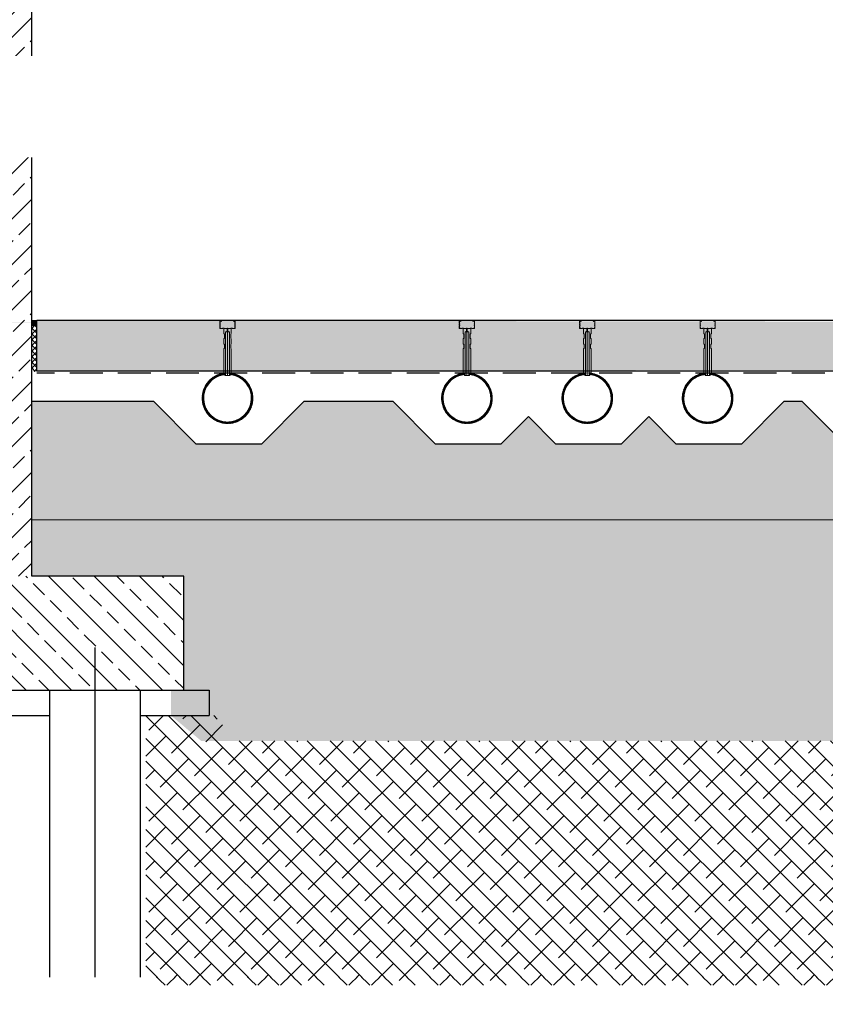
# Model space of a CAD drawing. Header units: millimetres. Extents: x -374129 to 1163271, y -112652 to 695637.
# Tile 224 of 256: x 51183 to 54363, y 28771 to 32659. Entities that reach past the tile are written whole.
import ezdxf
from ezdxf import colors
from ezdxf.entities.mleader import LeaderData, LeaderLine
from ezdxf.math import Vec2, Vec3

# ---------------------------------------------------------------- set-up
doc = ezdxf.new("R2010")
doc.units = ezdxf.units.MM
doc.header["$PDMODE"] = 4
doc.linetypes.add('rcad - -', pattern=[9.5, 6.5, -3])
doc.linetypes.add('rcad -.-', pattern=[18, 12, -3, 0, -3])
for name, color, linetype, lineweight in [('--GT_Podbeton', 8, 'Continuous', 9), ('A_DYSZA', 252, 'Continuous', 15), ('A_Hatch_konstrukcja', 252, 'Continuous', 5), ('A_profile ocynk', 252, 'Continuous', 9), ('KRT_kresk', 252, 'Continuous', 5), ('Widoczne (ISO)', 252, 'Continuous', 15)]:
    doc.layers.add(name, color=color, linetype=linetype, lineweight=lineweight)
for name, color, linetype in [('KRT_fund', 3, 'Continuous'), ('KRT_kanaly', 1, 'Continuous'), ('KRT_kreskowanie', 252, 'Continuous'), ('KRT_opisy', 146, 'Continuous'), ('KRT_pale', 7, 'Continuous'), ('KRT_sciany', 2, 'Continuous'), ('KRT_wymiary', 4, 'Continuous')]:
    doc.layers.add(name, color=color, linetype=linetype)
doc.styles.add('WYMIAR', font='romans.shx', dxfattribs={"width": 0.8})
doc.linetypes.add('podbeton', pattern='A,0.3,-0.1,[131,ltypeshp.shx,S=0.1,R=0,X=-0.1,Y=0],-0.1,0.3', length=0.8)
doc.linetypes.add('ZIGZAG', pattern='A,0.0001,-0.2,[131,ltypeshp.shx,S=0.2,R=0,X=-0.2,Y=0],-0.4,[131,ltypeshp.shx,S=0.2,R=180,X=0.2,Y=0],-0.2', length=0.8001)
doc.dimstyles.new('KRT_1-100', dxfattribs={"dimscale": 100, "dimtxt": 2, "dimasz": 1, "dimexe": 0.5, "dimexo": 0, "dimgap": 0.5, "dimtad": 1, "dimdec": 1, "dimrnd": 0.1, "dimzin": 9, "dimdsep": 46, "dimtxsty": 'WYMIAR', "dimblk": 'ARCHTICK', "dimcen": 0.09, "dimdle": 0.5, "dimclrd": 1, "dimclre": 252, "dimclrt": 256, "dimadec": 0, "dimazin": 0, "dimtfac": 1, "dimtdec": 1, "dimtmove": 0, "dimatfit": 3, "dimfxl": 1, "dimtolj": 1, "dimtzin": 0, "dimarcsym": 0})
pattern_1 = [(45, (-382852.688, -167449.684), (-11.22532015, 11.22532015), []), (135, (-382852.688, -167449.684), (-11.22532015, -11.22532015), [])]

# ---------------------------------------------------------------- blocks, each defined once
blk = doc.blocks.new('pal400')
at = {"color": 1, "linetype": 'rcad -.-', "ltscale": 0.2}
blk.add_line((0, -1165), (0, 169.2), dxfattribs=at)
at = {"color": 6, "linetype": 'ZIGZAG'}
for points in [[(-180, 0), (-180, -1165)], [(180, -1165), (180, 0)]]:
    blk.add_lwpolyline(points, dxfattribs=at)
blk = doc.blocks.new('_ArchTick')
at = {"color": 0, "linetype": 'ByBlock', "const_width": 0.15}
blk.add_lwpolyline([(-0.5, -0.5), (0.5, 0.5)], dxfattribs=at)
blk = doc.blocks.new('*D391')
at = {"layer": 'Defpoints', "color": 0, "transparency": 16777216}
for p in [(51080, 29871.2), (57380, 29871.2), (57380, 25561.3)]:
    blk.add_point(p, dxfattribs=at)
at = {"layer": 'KRT_wymiary', "color": 252, "lineweight": -2, "transparency": 16777216}
for p, q in [((51080, 29871.2), (51080, 25511.3)), ((57380, 29871.2), (57380, 25511.3))]:
    blk.add_line(p, q, dxfattribs=at)
at = {"layer": 'KRT_wymiary', "color": 1, "lineweight": -2, "transparency": 16777216}
blk.add_line((51030, 25561.3), (57430, 25561.3), dxfattribs=at)
at = {"layer": 'KRT_wymiary', "color": 1, "lineweight": -2, "transparency": 16777216, "xscale": 100, "yscale": 100, "zscale": 100, "rotation": 180}
blk.add_blockref('_ArchTick', (51080, 25561.3), dxfattribs=at)
at = {"layer": 'KRT_wymiary', "color": 1, "lineweight": -2, "transparency": 16777216, "xscale": 100, "yscale": 100, "zscale": 100}
blk.add_blockref('_ArchTick', (57380, 25561.3), dxfattribs=at)
at = {"layer": 'KRT_wymiary', "transparency": 16777216, "insert": (54230, 25711.3), "char_height": 200, "attachment_point": 5, "style": 'WYMIAR'}
blk.add_mtext('\\A1;6300', dxfattribs=at)
blk = doc.blocks.new('dysza_203')
at = {"color": 0, "linetype": 'ByBlock', "lineweight": -2}
for points in [[(-15, -193), (-10, -193), (-10, -203), (-7.5, -203), (-7.5, -31), (-1.5, -28), (-1.5, -18), (-15, -18), (-15, -38), (-12.5, -40.5), (-12.5, -55.5), (-15, -58), (-15, -78), (-12.5, -80.5), (-12.5, -95.5), (-15, -98)], [(15, -193), (10, -193), (10, -203), (7.5, -203), (7.5, -31), (1.5, -28), (1.5, -18), (15, -18), (15, -38), (12.5, -40.5), (12.5, -55.5), (15, -58), (15, -78), (12.5, -80.5), (12.5, -95.5), (15, -98)]]:
    blk.add_lwpolyline(points, close=True, dxfattribs=at)
for points in [[(-7.5, -31), (7.5, -31)], [(-1.5, -18), (1.5, -18)], [(-1.5, -28), (1.5, -28)], [(0, -18), (0, -203)], [(-7.5, -203), (7.5, -203)], [(7.5, -203), (10, -203)]]:
    blk.add_lwpolyline(points, dxfattribs=at)

msp = doc.modelspace()

# ---------------------------------------------------------------- hatches: boundary and pattern name
at = {"layer": 'KRT_kreskowanie'}
h = msp.add_hatch(dxfattribs=at)
h.set_pattern_fill('ANSI33', color=256, scale=20, style=0)
h.set_pattern_definition([(45, (213609.93, -26045.67), (-89.80256, 89.80256), []), (45, (213699.74, -26045.67), (-89.80256, 89.80256), [63.5, -31.75])])
h.paths.add_polyline_path([(50930, 30461.19), (51230, 30461.19), (51230, 36471.19), (51145, 36471.19), (51145, 36711.19), (51010, 36711.19), (51010, 36471.19), (50930, 36471.19)])
h = msp.add_hatch(dxfattribs=at)
h.set_pattern_fill('ANSI33', color=256, scale=20, angle=90)
h.set_pattern_definition([(135, (-1637546.51, -537793.2), (-89.802561, -89.802561), []), (135, (-1637546.51, -537703.4), (-89.802561, -89.802561), [63.5, -31.75])])
h.paths.add_polyline_path([(50330, 30011.19), (51830, 30011.19), (51830, 30461.19), (50330, 30461.19)])

# ---------------------------------------------------------------- linework, layer by layer
at = {"layer": 'KRT_fund', "color": 1, "linetype": 'podbeton', "ltscale": 5}
for p, q in [((51830, 30011.19), (51930, 30011.19)), ((51930, 30011.19), (51930, 29911.19)), ((50860, 29911.19), (51300.04, 29911.19)), ((51660, 29911.19), (51930, 29911.19))]:
    msp.add_line(p, q, dxfattribs=at)
at = {"layer": 'KRT_fund', "color": 2}
msp.add_lwpolyline([(50930, 30461.19), (50330, 30461.19), (50330, 30011.19), (51830, 30011.19), (51830, 30461.19), (51230, 30461.19)], dxfattribs=at)
at = {"layer": 'KRT_sciany'}
msp.add_lwpolyline([(51230, 30461.19), (51230, 36471.19)], dxfattribs=at)

# ---------------------------------------------------------------- block references
at = {"layer": 'KRT_pale'}
msp.add_blockref('pal400', (51480.02, 30011.19), dxfattribs=at)

# ---------------------------------------------------------------- next in the draw order: leaders
at = {"layer": 'KRT_opisy', "color": 1}
ml = msp.add_multileader_mtext('Standard', dxfattribs=at)
ml.set_content('\\C54;PIANKA DYLATACYJNA BRZEGOWA 1cm\\PUSZCZELNIENIE MASĄ TRWALEPLASTYCZNĄ ODPORNĄ NA AGRESJĘ CHEMICZNĄ NP.SIKAFLEX PRO 3', style='WYMIAR')
ml.set_leader_properties()
ml.build(insert=Vec2(0, 0))
ml.multileader.update_dxf_attribs({"text_left_attachment_type": 6, "text_right_attachment_type": 6, "dogleg_length": 36, "arrow_head_size": 200, "scale": 100})
ctx = ml.context
ctx.base_point, ctx.scale, ctx.char_height, ctx.arrow_head_size, ctx.landing_gap_size, ctx.plane_origin = Vec3(1022.91, 34569.79, -56.1), 100, 200, 200, 9, Vec3(36065.01, -50311.01, -56.1)
ctx.left_attachment, ctx.right_attachment = 6, 6
notes = []
notes.append((ctx, [(0, (1, 1, 0), (986.91, 34569.79, -56.1), (1, 0), 36, [(1, [(160, 31471.19, -56.1)], 0, [])])]))
ctx.mtext.insert, ctx.mtext.width, ctx.mtext.defined_height, ctx.mtext.flow_direction = Vec3(1031.91, 34809.79, -56.1), 4839.601, 350.11, 5
ctx.mtext.has_bg_fill, ctx.mtext.bg_color, ctx.mtext.bg_scale_factor, ctx.mtext.bg_transparency, ctx.mtext.use_window_bg_color = 1, -1027028792, 1.5, 0, 1
ml = msp.add_multileader_mtext('Standard', dxfattribs=at)
ml.set_content('\\C54;WARSTWY GRUNTU WEDŁUG PROJEKTU WZMOCNIENIA PODŁOŻA:\\P\\pi-3,l3,t3;{\\fSymbol|b0|i0|c2|p18;·^I}nB [Po/Pr] gr.40cm\\P{\\fSymbol|b0|i0|c2|p18;·^I}TŁUCZEŃ, ROZKRUSZ BETONOWY gr.30cm\\P{\\fSymbol|b0|i0|c2|p18;·^I}GRUNT RODZIMY \\fArial|b0|i0|c238|p34;\\W1;G\\fSymbol|b0|i0|c2|p18;p\\fArial|b0|i0|c238|p34;/G\\fSymbol|b0|i0|c2|p18;p\\fArial|b0|i0|c238|p34;z pl/tpl', style='WYMIAR')
ml.set_leader_properties()
ml.build(insert=Vec2(0, 0))
ml.multileader.update_dxf_attribs({"text_left_attachment_type": 6, "text_right_attachment_type": 6, "dogleg_length": 0.36, "arrow_head_size": 200, "scale": 100})
ctx = ml.context
ctx.base_point, ctx.scale, ctx.char_height, ctx.arrow_head_size, ctx.landing_gap_size, ctx.plane_origin = Vec3(-8776.91, 28248.18), 100, 200, 200, 9, Vec3(-44267.87, -53803.79)
ctx.left_attachment, ctx.right_attachment = 6, 6
notes.append((ctx, [(0, (1, 1, 0), (-8812.91, 28248.18), (1, 0), 36, [(1, [(-8812.91, 30621.19)], 0, [])])]))
ctx.mtext.insert, ctx.mtext.width, ctx.mtext.defined_height, ctx.mtext.flow_direction = Vec3(-8767.91, 28503.58), 6873.6004, 1534.23, 5
ctx.mtext.has_bg_fill, ctx.mtext.bg_color, ctx.mtext.bg_scale_factor, ctx.mtext.bg_transparency, ctx.mtext.use_window_bg_color = 1, -1027028792, 1.5, 0, 1
for ctx, leaders in notes:
    for number, flags, end, landing, length, lines in leaders:
        leader = LeaderData()
        leader.index, (leader.has_last_leader_line, leader.has_dogleg_vector, leader.attachment_direction) = number, flags
        leader.last_leader_point, leader.dogleg_vector, leader.dogleg_length = Vec3(end), Vec3(landing), length
        for number, points, colour, breaks in lines:
            line = LeaderLine()
            line.index, line.vertices, line.color, line.breaks = number, Vec3.list(points), colors.encode_raw_color(colour), breaks
            leader.lines.append(line)
        ctx.leaders.append(leader)

# ---------------------------------------------------------------- next in the draw order: dimensions: what is measured, and where the dimension line sits
at = {"layer": 'KRT_wymiary'}
dim = msp.add_linear_dim(base=(57380, 25561.33), p1=(51080, 29871.18), p2=(57380, 29871.18), dimstyle='KRT_1-100', override={"dimtmove": 1}, dxfattribs=at)
dim.commit()
dim.dimension.update_dxf_attribs({"geometry": '*D391', "text_midpoint": (54230, 25711.33)})

# ---------------------------------------------------------------- next in the draw order: leaders
at = {"layer": 'KRT_opisy', "color": 1}
ml = msp.add_multileader_mtext('Standard', dxfattribs=at)
ml.set_content('\\pxi-3,l3t3,39,44;\\C2;{\\fSymbol|b0|i0|c2|p18;·^I}\\C54;PŁYTA BETONOWA DYLATOWANA C30/37 W8,F150,XD2,XA2,XM1,XF1 ^Igr.20cm\\P    ZBROJONA WŁÓKNAMI POLIMEROWYMI ZBROJONA WŁÓKNAMI POLIMEROWYMI ZBROJONA WŁÓKNAMI POLIMEROWYMI ISTRICE iBETON 39x0.78 W ILOŚCI 3,0kg/m3, \\P{\\fSymbol|b0|i0|c2|p18;·^I}IZOLACJA PRZECIWWILGOCIOWA 2xFOLIA PE \\P    UKŁADANA SZCZELNIE NA ZAKŁAD^I^Igr.2x0.3mm                                                         \\P{\\fSymbol|b0|i0|c2|p18;·^I}PODBETON  C8/10 ^I^Igr.10cm                         \\P{\\fSymbol|b0|i0|c2|p18;·^I}ZAGĘSZCZONY GRUNT NASYPOWY Is>0,98^I^Igr.30cm\\P{\\fSymbol|b0|i0|c2|p18;·^I}ZAGĘSZCZONY GRUNT NASYPOWY Is>=0,97', style='WYMIAR')
ml.set_leader_properties()
ml.build(insert=Vec2(0, 0))
ml.multileader.update_dxf_attribs({"text_left_attachment_type": 6, "text_right_attachment_type": 6, "dogleg_length": 36, "arrow_head_size": 200, "scale": 100})
ctx = ml.context
ctx.base_point, ctx.scale, ctx.char_height, ctx.arrow_head_size, ctx.landing_gap_size, ctx.plane_origin = Vec3(1715.18, 28529.79, -56.1), 100, 200, 200, 9, Vec3(-35836.94, -69206.17, -56.1)
ctx.left_attachment, ctx.right_attachment = 6, 6
notes = []
notes.append((ctx, [(0, (1, 1, 0), (1679.18, 28529.79, -56.1), (1, 0), 36, [(1, [(1159.18, 31458.59, -56.1)], 0, [])])]))
ctx.mtext.insert, ctx.mtext.width, ctx.mtext.defined_height, ctx.mtext.flow_direction = Vec3(1724.18, 28777.41, -56.1), 11614.4681, 280.09, 5
ctx.mtext.has_bg_fill, ctx.mtext.bg_color, ctx.mtext.bg_scale_factor, ctx.mtext.bg_transparency, ctx.mtext.use_window_bg_color = 1, -1027028792, 1.5, 0, 1
for ctx, leaders in notes:
    for number, flags, end, landing, length, lines in leaders:
        leader = LeaderData()
        leader.index, (leader.has_last_leader_line, leader.has_dogleg_vector, leader.attachment_direction) = number, flags
        leader.last_leader_point, leader.dogleg_vector, leader.dogleg_length = Vec3(end), Vec3(landing), length
        for number, points, colour, breaks in lines:
            line = LeaderLine()
            line.index, line.vertices, line.color, line.breaks = number, Vec3.list(points), colors.encode_raw_color(colour), breaks
            leader.lines.append(line)
        ctx.leaders.append(leader)

# ---------------------------------------------------------------- next in the draw order: hatches: boundary and pattern name
at = {"layer": 'KRT_kreskowanie'}
h = msp.add_hatch(dxfattribs=at)
h.set_pattern_fill('GROUT', color=256, scale=10, style=0)
h.set_pattern_definition([(0, (51130.8, 25.4), (12.7, 101.6), [12.7, -88.9]), (0, (51143.5, 63.5), (0, 101.6), [0, -101.6]), (0, (51105.4, 25.4), (38.1, 101.6), [0, -101.6]), (0, (51105.4, 101.6), (101.6, 101.6), [25.4, -177.8]), (0, (51181.6, 38.1), (0, 101.6), [0, -101.6]), (0, (51156.2, 25.4), (25.4, 101.6), [0, -101.6]), (0, (51168.9, 38.1), (0, 101.6), [0, -101.6]), (0, (51118.1, 101.6), (0, 101.6), [0, -101.6])])
h.paths.add_polyline_path([(56630, 30461.19), (57230, 30461.19), (57230, 30684.47), (52819.8, 30684.47), (51230, 30684.47), (51230, 30461.19), (51830, 30461.19), (51830, 30011.19), (51780, 30011.19), (51780, 29911.19), (51898.95, 29811.19), (56337.44, 29811.19), (56530, 29911.19), (56530, 30011.19), (56630, 30011.19)])
h.paths.add_polyline_path([(51870.19, 30433.33), (52681.85, 30433.33), (52681.85, 30433.33)], flags=24)
h = msp.add_hatch(dxfattribs=at)
h.set_pattern_fill('ANSI38', color=256, scale=20, angle=90, style=0)
h.set_pattern_definition([(135, (44800, 5000), (-44.90128, -44.90128), []), (225, (44800, 5000), (-44.90128, -134.70384), [158.75, -95.25])])
h.paths.add_polyline_path([(56487.44, 29811.19), (56680, 29911.19), (56950.04, 29911.19), (56950.04, 28846.21), (51680, 28846.21), (51680, 29911.19), (51950, 29911.19), (52038.81, 29811.19)])

# ---------------------------------------------------------------- next in the draw order: linework, layer by layer
at = {"layer": '--GT_Podbeton'}
msp.add_lwpolyline([(51230, 30684.47), (57230, 30684.47)], dxfattribs=at)
at = {"layer": 'KRT_kanaly', "linetype": 'podbeton', "ltscale": 200}
msp.add_lwpolyline([(53190.49, 31091.97), (53297.99, 30984.47), (53557.99, 30984.47), (53665.49, 31091.97)], dxfattribs=at)

# ---------------------------------------------------------------- next in the draw order: leaders
at = {"layer": 'KRT_opisy', "color": 1}
ml = msp.add_multileader_mtext('Standard', dxfattribs=at)
ml.set_content('\\C54;KANAŁY NAPOWIETRZAJĄCE WEDŁUG PROJEKTU TECHNOLOGICZNEGO', style='WYMIAR')
ml.set_leader_properties()
ml.build(insert=Vec2(0, 0))
ml.multileader.update_dxf_attribs({"text_left_attachment_type": 6, "text_right_attachment_type": 6, "dogleg_length": 36, "arrow_head_size": 200, "scale": 100})
ctx = ml.context
ctx.base_point, ctx.scale, ctx.char_height, ctx.arrow_head_size, ctx.landing_gap_size, ctx.plane_origin = Vec3(958.77, 32175.83, -56.1), 100, 200, 200, 9, Vec3(36846.14, -51485.36, -56.1)
ctx.left_attachment, ctx.right_attachment = 6, 6
notes = []
notes.append((ctx, [(0, (1, 1, 0), (922.77, 32175.83, -56.1), (1, 0), 36, [(1, [(922.99, 31164.47, -56.1)], 0, [])])]))
ctx.mtext.insert, ctx.mtext.width, ctx.mtext.defined_height, ctx.mtext.flow_direction = Vec3(967.77, 32415.83, -56.1), 6873.6004, 350.11, 5
ctx.mtext.has_bg_fill, ctx.mtext.bg_color, ctx.mtext.bg_scale_factor, ctx.mtext.bg_transparency, ctx.mtext.use_window_bg_color = 1, -1027028792, 1.5, 0, 1
ml = msp.add_multileader_mtext('Standard', dxfattribs=at)
ml.set_content('\\C54;ODPROWADZENIE DO STUDZIENKI KANALIZACYJNEJ WG PROJEKTU BRANŻY SANITARNEJ ', style='WYMIAR')
ml.set_leader_properties()
ml.build(insert=Vec2(0, 0))
ml.multileader.update_dxf_attribs({"text_right_attachment_type": 6, "dogleg_length": 0.36, "arrow_head_size": 200, "scale": 100})
ctx = ml.context
ctx.base_point, ctx.scale, ctx.char_height, ctx.arrow_head_size, ctx.landing_gap_size, ctx.plane_origin = Vec3(78326.66, 29383.33), 100, 200, 200, 9, Vec3(43996.88, -52043.13)
ctx.right_attachment, ctx.text_align_type = 6, 2
notes.append((ctx, [(0, (1, 1, 0), (81771.13, 29243.33), (-1, 0), 36, [(1, [(83025.56, 30705)], 0, [])])]))
ctx.mtext.insert, ctx.mtext.width, ctx.mtext.defined_height, ctx.mtext.alignment, ctx.mtext.flow_direction = Vec3(81726.13, 29483.33), 3482.7917, 1400.46, 3, 5
for ctx, leaders in notes:
    for number, flags, end, landing, length, lines in leaders:
        leader = LeaderData()
        leader.index, (leader.has_last_leader_line, leader.has_dogleg_vector, leader.attachment_direction) = number, flags
        leader.last_leader_point, leader.dogleg_vector, leader.dogleg_length = Vec3(end), Vec3(landing), length
        for number, points, colour, breaks in lines:
            line = LeaderLine()
            line.index, line.vertices, line.color, line.breaks = number, Vec3.list(points), colors.encode_raw_color(colour), breaks
            leader.lines.append(line)
        ctx.leaders.append(leader)

# ---------------------------------------------------------------- next in the draw order: hatches: boundary and pattern name
at = {"layer": 'KRT_kresk', "lineweight": 5}
h = msp.add_hatch(dxfattribs=at)
h.set_pattern_fill('DASH', color=256, scale=10, angle=45)
h.set_pattern_definition([(45, (53933.753, 31471.193), (4e-15, 44.90128), [31.75, -31.75])])
h.paths.add_polyline_path([(50909.99, 31281.19), (44950, 31271.19), (44950, 31451.19), (44950, 31471.19), (52409.99, 31461.19), (50909.99, 31461.19)])
h = msp.add_hatch(dxfattribs=at)
h.set_pattern_fill('ANSI37', color=256, scale=0.5)
h.set_pattern_definition([(45, (-382852.6885, -167449.6836), (-1.122532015, 1.122532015), []), (135, (-382852.6885, -167449.6836), (-1.122532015, -1.122532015), [])])
h.paths.add_polyline_path([(51230, 31451.19), (51250, 31451.19), (51250, 31471.19), (51230, 31471.19)])
h = msp.add_hatch(dxfattribs=at)
h.set_pattern_fill('DASH', color=256, scale=10, angle=45)
h.set_pattern_definition([(45, (60233.753, 31471.193), (4e-15, 44.90128), [31.75, -31.75])])
h.paths.add_polyline_path([(57209.99, 31281.19), (51250, 31271.19), (51250, 31451.19), (51250, 31471.19), (58709.99, 31461.19), (57209.99, 31461.19)])
h = msp.add_hatch(dxfattribs=at)
h.set_pattern_fill('ANSI37', color=256, scale=5)
h.set_pattern_definition(pattern_1)
h.paths.add_polyline_path([(51230, 31270.04), (51250, 31270.04), (51250, 31451.19), (51230, 31451.19)])
h = msp.add_hatch(dxfattribs=at)
h.set_pattern_fill('ANSI37', color=256, scale=5)
h.set_pattern_definition(pattern_1)
h.paths.add_polyline_path([(51230, 31270.04), (51250, 31270.04), (51250, 31451.19), (51230, 31451.19)])
at = {"layer": 'KRT_kreskowanie'}
h = msp.add_hatch(dxfattribs=at)
h.set_pattern_fill('DOTS2', color=256, scale=10, style=0)
h.set_pattern_definition([(0, (-12929.84, 5.08), (0, 254), [0, -254]), (0, (-12848.56, 10.16), (0, 254), [0, -254]), (0, (-12894.28, 66.04), (0, 254), [0, -254]), (0, (-12838.4, 106.68), (0, 254), [0, -254]), (0, (-12904.44, 121.92), (0, 254), [0, -254]), (0, (-12884.12, 182.88), (0, 254), [0, -254]), (0, (-12919.68, 228.6), (0, 254), [0, -254]), (0, (-12838.4, 223.52), (0, 254), [0, -254]), (0, (-12777.44, 233.68), (0, 254), [0, -254]), (0, (-12746.96, 172.72), (0, 254), [0, -254]), (0, (-12696.16, 167.64), (0, 254), [0, -254]), (0, (-12696.16, 76.2), (0, 254), [0, -254]), (0, (-12741.88, 45.72), (0, 254), [0, -254]), (0, (-12813, 60.96), (0, 254), [0, -254]), (0, (-12767.28, 106.68), (0, 254), [0, -254]), (0, (-12813, 152.4), (0, 254), [0, -254]), (0, (-12706.32, 10.16), (0, 254), [0, -254])])
h.paths.add_polyline_path([(47970.16, 31152.3), (47900.82, 31152.3), (47732.99, 30984.47), (47472.99, 30984.47), (47365.49, 31091.97), (47257.99, 30984.47), (46997.99, 30984.47), (46890.49, 31091.97), (46782.99, 30984.47), (46522.99, 30984.47), (46355.16, 31152.3), (46005.82, 31152.3), (45837.99, 30984.47), (45577.99, 30984.47), (45410.16, 31152.3), (44930, 31152.3), (44930, 30684.47), (50930, 30684.47), (50930, 31152.3), (50460.82, 31152.3), (50292.99, 30984.47), (50032.99, 30984.47), (49865.16, 31152.3), (49515.82, 31152.3), (49347.99, 30984.47), (49087.99, 30984.47), (48980.49, 31091.97), (48872.99, 30984.47), (48612.99, 30984.47), (48505.49, 31091.97), (48397.99, 30984.47), (48137.99, 30984.47)])
h.paths.add_polyline_path([(50420.49, 31126.97), (50912.64, 31126.97), (50912.64, 31351.97), (50420.49, 31351.97)], flags=9)
h.paths.add_polyline_path([(54270.16, 31152.3), (54200.82, 31152.3), (54032.99, 30984.47), (53772.99, 30984.47), (53665.49, 31091.97), (53557.99, 30984.47), (53297.99, 30984.47), (53190.49, 31091.97), (53082.99, 30984.47), (52822.99, 30984.47), (52655.16, 31152.3), (52305.82, 31152.3), (52137.99, 30984.47), (51877.99, 30984.47), (51710.16, 31152.3), (51230, 31152.3), (51230, 30684.47), (57230, 30684.47), (57230, 31152.3), (56760.82, 31152.3), (56592.99, 30984.47), (56332.99, 30984.47), (56165.16, 31152.3), (55815.82, 31152.3), (55647.99, 30984.47), (55387.99, 30984.47), (55280.49, 31091.97), (55172.99, 30984.47), (54912.99, 30984.47), (54805.49, 31091.97), (54697.99, 30984.47), (54437.99, 30984.47)])
h.paths.add_polyline_path([(56720.49, 31126.97), (57212.64, 31126.97), (57212.64, 31351.97), (56720.49, 31351.97)], flags=9)
h = msp.add_hatch(dxfattribs=at)
h.set_pattern_fill('DOTS2', color=256, scale=10, style=0)
h.set_pattern_definition([(0, (-6629.84, 5.08), (0, 254), [0, -254]), (0, (-6548.56, 10.16), (0, 254), [0, -254]), (0, (-6594.28, 66.04), (0, 254), [0, -254]), (0, (-6538.4, 106.68), (0, 254), [0, -254]), (0, (-6604.44, 121.92), (0, 254), [0, -254]), (0, (-6584.12, 182.88), (0, 254), [0, -254]), (0, (-6619.68, 228.6), (0, 254), [0, -254]), (0, (-6538.4, 223.52), (0, 254), [0, -254]), (0, (-6477.44, 233.68), (0, 254), [0, -254]), (0, (-6446.96, 172.72), (0, 254), [0, -254]), (0, (-6396.16, 167.64), (0, 254), [0, -254]), (0, (-6396.16, 76.2), (0, 254), [0, -254]), (0, (-6441.88, 45.72), (0, 254), [0, -254]), (0, (-6513, 60.96), (0, 254), [0, -254]), (0, (-6467.28, 106.68), (0, 254), [0, -254]), (0, (-6513, 152.4), (0, 254), [0, -254]), (0, (-6406.32, 10.16), (0, 254), [0, -254])])
h.paths.add_polyline_path([(54270.16, 31152.3), (54200.82, 31152.3), (54032.99, 30984.47), (53772.99, 30984.47), (53665.49, 31091.97), (53557.99, 30984.47), (53297.99, 30984.47), (53190.49, 31091.97), (53082.99, 30984.47), (52822.99, 30984.47), (52655.16, 31152.3), (52305.82, 31152.3), (52137.99, 30984.47), (51877.99, 30984.47), (51710.16, 31152.3), (51230, 31152.3), (51230, 30684.47), (57230, 30684.47), (57230, 31152.3), (56760.82, 31152.3), (56592.99, 30984.47), (56332.99, 30984.47), (56165.16, 31152.3), (55815.82, 31152.3), (55647.99, 30984.47), (55387.99, 30984.47), (55280.49, 31091.97), (55172.99, 30984.47), (54912.99, 30984.47), (54805.49, 31091.97), (54697.99, 30984.47), (54437.99, 30984.47)])
h.paths.add_polyline_path([(56720.49, 31126.97), (57212.64, 31126.97), (57212.64, 31351.97), (56720.49, 31351.97)], flags=9)
h.paths.add_polyline_path([(60570.16, 31152.3), (60500.82, 31152.3), (60332.99, 30984.47), (60072.99, 30984.47), (59965.49, 31091.97), (59857.99, 30984.47), (59597.99, 30984.47), (59490.49, 31091.97), (59382.99, 30984.47), (59122.99, 30984.47), (58955.16, 31152.3), (58605.82, 31152.3), (58437.99, 30984.47), (58177.99, 30984.47), (58010.16, 31152.3), (57530, 31152.3), (57530, 30684.47), (63530, 30684.47), (63530, 31152.3), (63060.82, 31152.3), (62892.99, 30984.47), (62632.99, 30984.47), (62465.16, 31152.3), (62115.82, 31152.3), (61947.99, 30984.47), (61687.99, 30984.47), (61580.49, 31091.97), (61472.99, 30984.47), (61212.99, 30984.47), (61105.49, 31091.97), (60997.99, 30984.47), (60737.99, 30984.47)])
h.paths.add_polyline_path([(63020.49, 31126.97), (63512.64, 31126.97), (63512.64, 31351.97), (63020.49, 31351.97)], flags=9)
at = {"layer": 'Widoczne (ISO)', "transparency": 33554687}
h = msp.add_hatch(dxfattribs=at)
h.set_pattern_fill('ANSI31', color=256, scale=10)
h.set_pattern_definition([(45, (52086.854, 31210.5676), (-0.8838835, 0.8838835), [])])
h.paths.add_polyline_path([(52097.09, 31164.47, -1), (51908.89, 31164.47, -0.3833879), (51993, 31258.04), (51993, 31263.97, 0.3851934), (51902.99, 31164.47, 1), (52102.99, 31164.47, 0.385192), (52012.99, 31263.97), (52012.99, 31258.04, -0.3833692)])
h = msp.add_hatch(dxfattribs=at)
h.set_pattern_fill('ANSI31', color=256, scale=10)
h.set_pattern_definition([(45, (53031.854, 31210.5676), (-0.8838835, 0.8838835), [])])
h.paths.add_polyline_path([(53042.09, 31164.47, -1), (52853.89, 31164.47, -0.3833879), (52938, 31258.04), (52938, 31263.97, 0.3851934), (52847.99, 31164.47, 1), (53047.99, 31164.47, 0.385192), (52957.99, 31263.97), (52957.99, 31258.04, -0.3833692)])
h = msp.add_hatch(dxfattribs=at)
h.set_pattern_fill('ANSI31', color=256, scale=10)
h.set_pattern_definition([(45, (53506.854, 31210.5676), (-0.8838835, 0.8838835), [])])
h.paths.add_polyline_path([(53517.09, 31164.47, -1), (53328.89, 31164.47, -0.3833879), (53413, 31258.04), (53413, 31263.97, 0.3851934), (53322.99, 31164.47, 1), (53522.99, 31164.47, 0.385192), (53432.99, 31263.97), (53432.99, 31258.04, -0.3833692)])
h = msp.add_hatch(dxfattribs=at)
h.set_pattern_fill('ANSI31', color=256, scale=10)
h.set_pattern_definition([(45, (53981.854, 31210.5676), (-0.8838835, 0.8838835), [])])
h.paths.add_polyline_path([(53992.09, 31164.47, -1), (53803.89, 31164.47, -0.3833879), (53888, 31258.04), (53888, 31263.97, 0.3851934), (53797.99, 31164.47, 1), (53997.99, 31164.47, 0.385192), (53907.99, 31263.97), (53907.99, 31258.04, -0.3833692)])

# ---------------------------------------------------------------- next in the draw order: linework, layer by layer
at = {"color": 2}
for p, q in [((57230, 31471.19, -18.47), (51250, 31471.19)), ((57210.2, 31271.19, 43), (51250, 31271.19))]:
    msp.add_line(p, q, dxfattribs=at)
at = {"layer": 'A_DYSZA', "transparency": 33554687}
for centre, radius, start, end in [((52002.99, 31164.47), 100, 95.73457, 84.26515), ((52947.99, 31164.47), 100, 95.73457, 84.26515), ((53422.99, 31164.47), 100, 95.73457, 84.26515), ((53897.99, 31164.47), 100, 95.73457, 84.26515), ((52002.99, 31164.47), 94.1, 96.09512, 83.90114), ((52947.99, 31164.47), 94.1, 96.09512, 83.90114), ((53422.99, 31164.47), 94.1, 96.09512, 83.90114), ((53897.99, 31164.47), 94.1, 96.09512, 83.90114)]:
    msp.add_arc(centre, radius, start, end, dxfattribs=at)
at = {"layer": 'A_Hatch_konstrukcja'}
for centre in [(52002.99, 31164.47), (52947.99, 31164.47), (53422.99, 31164.47), (53897.99, 31164.47)]:
    msp.add_circle(centre, 100, dxfattribs=at)
at = {"layer": 'A_profile ocynk'}
for points in [[(52027.28, 31467.75), (52029.93, 31470.41, -0.6681786), (52032.49, 31469.35), (52032.49, 31459.79, -0.1989124), (52032.35, 31459.43), (52031.64, 31458.73, 0.4142136), (52031.64, 31458.02), (52032.35, 31457.31, -0.1989124), (52032.49, 31456.96), (52032.49, 31452.79, -0.1989124), (52032.35, 31452.43), (52031.64, 31451.73, 0.4142136), (52031.64, 31451.02), (52032.35, 31450.31, -0.1989124), (52032.49, 31449.96), (52032.49, 31445.79, -0.1989124), (52032.35, 31445.43), (52031.64, 31444.73, 0.4142136), (52031.64, 31444.02), (52032.35, 31443.31, -0.1989124), (52032.49, 31442.96), (52032.49, 31440.47, -0.4142136), (52031.99, 31439.97), (52023.21, 31439.97, -0.1989124), (52022.85, 31440.12), (52022.15, 31440.83, 0.1989124), (52021.79, 31440.97), (52016.99, 31440.97, 0.1989124), (52016.64, 31440.83), (52015.93, 31440.12, -0.1989124), (52015.58, 31439.97), (52004.41, 31439.97, -0.1989124), (52004.05, 31440.12), (52003.35, 31440.83, 0.4142136), (52002.64, 31440.83), (52001.93, 31440.12, -0.1989124), (52001.58, 31439.97), (51990.41, 31439.97, -0.1989124), (51990.05, 31440.12), (51989.35, 31440.83, 0.1989124), (51988.99, 31440.97), (51984.19, 31440.97, 0.1989124), (51983.84, 31440.83), (51983.13, 31440.12, -0.1989124), (51982.78, 31439.97), (51973.99, 31439.97, -0.4142136), (51973.49, 31440.47), (51973.49, 31442.96, -0.1989124), (51973.64, 31443.31), (51974.35, 31444.02, 0.4142136), (51974.35, 31444.73), (51973.64, 31445.43, -0.1989124), (51973.49, 31445.79), (51973.49, 31449.96, -0.1989124), (51973.64, 31450.31), (51974.35, 31451.02, 0.4142136), (51974.35, 31451.73), (51973.64, 31452.43, -0.1989124), (51973.49, 31452.79), (51973.49, 31456.96, -0.1989124), (51973.64, 31457.31), (51974.35, 31458.02, 0.4142136), (51974.35, 31458.73), (51973.64, 31459.43, -0.1989124), (51973.49, 31459.79), (51973.49, 31469.35, -0.6681786), (51976.05, 31470.41), (51978.71, 31467.75), (51979.06, 31468.11), (51976.41, 31470.76, 0.6681786), (51972.99, 31469.35), (51972.99, 31459.58, 0.1989124), (51973.14, 31459.23), (51973.64, 31458.73, -0.4142136), (51973.64, 31458.02), (51973.14, 31457.52, 0.1989124), (51972.99, 31457.17), (51972.99, 31452.58, 0.1989124), (51973.14, 31452.23), (51973.64, 31451.73, -0.4142136), (51973.64, 31451.02), (51973.14, 31450.52, 0.1989124), (51972.99, 31450.17), (51972.99, 31445.58, 0.1989124), (51973.14, 31445.23), (51973.64, 31444.73, -0.4142136), (51973.64, 31444.02), (51973.14, 31443.52, 0.1989124), (51972.99, 31443.17), (51972.99, 31439.97, 0.4142136), (51973.49, 31439.47), (51982.99, 31439.47, 0.1989124), (51983.34, 31439.62), (51984.05, 31440.33, -0.1989124), (51984.4, 31440.47), (51988.79, 31440.47, -0.1989124), (51989.14, 31440.33), (51989.85, 31439.62, 0.1989124), (51990.2, 31439.47), (52001.79, 31439.47, 0.1989124), (52002.14, 31439.62), (52002.64, 31440.12, -0.4142136), (52003.35, 31440.12), (52003.85, 31439.62, 0.1989124), (52004.2, 31439.47), (52015.79, 31439.47, 0.1989124), (52016.14, 31439.62), (52016.85, 31440.33, -0.1989124), (52017.2, 31440.47), (52021.59, 31440.47, -0.1989124), (52021.94, 31440.33), (52022.65, 31439.62, 0.1989124), (52023, 31439.47), (52032.49, 31439.47, 0.4142136), (52032.99, 31439.97), (52032.99, 31443.17, 0.1989124), (52032.85, 31443.52), (52032.35, 31444.02, -0.4142136), (52032.35, 31444.73), (52032.85, 31445.23, 0.1989124), (52032.99, 31445.58), (52032.99, 31450.17, 0.1989124), (52032.85, 31450.52), (52032.35, 31451.02, -0.4142136), (52032.35, 31451.73), (52032.85, 31452.23, 0.1989124), (52032.99, 31452.58), (52032.99, 31457.17, 0.1989124), (52032.85, 31457.52), (52032.35, 31458.02, -0.4142136), (52032.35, 31458.73), (52032.85, 31459.23, 0.1989124), (52032.99, 31459.58), (52032.99, 31469.35, 0.6681786), (52029.58, 31470.76), (52026.93, 31468.11)], [(52972.28, 31467.75), (52974.93, 31470.41, -0.6681786), (52977.49, 31469.35), (52977.49, 31459.79, -0.1989124), (52977.35, 31459.43), (52976.64, 31458.73, 0.4142136), (52976.64, 31458.02), (52977.35, 31457.31, -0.1989124), (52977.49, 31456.96), (52977.49, 31452.79, -0.1989124), (52977.35, 31452.43), (52976.64, 31451.73, 0.4142136), (52976.64, 31451.02), (52977.35, 31450.31, -0.1989124), (52977.49, 31449.96), (52977.49, 31445.79, -0.1989124), (52977.35, 31445.43), (52976.64, 31444.73, 0.4142136), (52976.64, 31444.02), (52977.35, 31443.31, -0.1989124), (52977.49, 31442.96), (52977.49, 31440.47, -0.4142136), (52976.99, 31439.97), (52968.21, 31439.97, -0.1989124), (52967.85, 31440.12), (52967.15, 31440.83, 0.1989124), (52966.79, 31440.97), (52961.99, 31440.97, 0.1989124), (52961.64, 31440.83), (52960.93, 31440.12, -0.1989124), (52960.58, 31439.97), (52949.41, 31439.97, -0.1989124), (52949.05, 31440.12), (52948.35, 31440.83, 0.4142136), (52947.64, 31440.83), (52946.93, 31440.12, -0.1989124), (52946.58, 31439.97), (52935.41, 31439.97, -0.1989124), (52935.05, 31440.12), (52934.35, 31440.83, 0.1989124), (52933.99, 31440.97), (52929.19, 31440.97, 0.1989124), (52928.84, 31440.83), (52928.13, 31440.12, -0.1989124), (52927.78, 31439.97), (52918.99, 31439.97, -0.4142136), (52918.49, 31440.47), (52918.49, 31442.96, -0.1989124), (52918.64, 31443.31), (52919.35, 31444.02, 0.4142136), (52919.35, 31444.73), (52918.64, 31445.43, -0.1989124), (52918.49, 31445.79), (52918.49, 31449.96, -0.1989124), (52918.64, 31450.31), (52919.35, 31451.02, 0.4142136), (52919.35, 31451.73), (52918.64, 31452.43, -0.1989124), (52918.49, 31452.79), (52918.49, 31456.96, -0.1989124), (52918.64, 31457.31), (52919.35, 31458.02, 0.4142136), (52919.35, 31458.73), (52918.64, 31459.43, -0.1989124), (52918.49, 31459.79), (52918.49, 31469.35, -0.6681786), (52921.05, 31470.41), (52923.71, 31467.75), (52924.06, 31468.11), (52921.41, 31470.76, 0.6681786), (52917.99, 31469.35), (52917.99, 31459.58, 0.1989124), (52918.14, 31459.23), (52918.64, 31458.73, -0.4142136), (52918.64, 31458.02), (52918.14, 31457.52, 0.1989124), (52917.99, 31457.17), (52917.99, 31452.58, 0.1989124), (52918.14, 31452.23), (52918.64, 31451.73, -0.4142136), (52918.64, 31451.02), (52918.14, 31450.52, 0.1989124), (52917.99, 31450.17), (52917.99, 31445.58, 0.1989124), (52918.14, 31445.23), (52918.64, 31444.73, -0.4142136), (52918.64, 31444.02), (52918.14, 31443.52, 0.1989124), (52917.99, 31443.17), (52917.99, 31439.97, 0.4142136), (52918.49, 31439.47), (52927.99, 31439.47, 0.1989124), (52928.34, 31439.62), (52929.05, 31440.33, -0.1989124), (52929.4, 31440.47), (52933.79, 31440.47, -0.1989124), (52934.14, 31440.33), (52934.85, 31439.62, 0.1989124), (52935.2, 31439.47), (52946.79, 31439.47, 0.1989124), (52947.14, 31439.62), (52947.64, 31440.12, -0.4142136), (52948.35, 31440.12), (52948.85, 31439.62, 0.1989124), (52949.2, 31439.47), (52960.79, 31439.47, 0.1989124), (52961.14, 31439.62), (52961.85, 31440.33, -0.1989124), (52962.2, 31440.47), (52966.59, 31440.47, -0.1989124), (52966.94, 31440.33), (52967.65, 31439.62, 0.1989124), (52968, 31439.47), (52977.49, 31439.47, 0.4142136), (52977.99, 31439.97), (52977.99, 31443.17, 0.1989124), (52977.85, 31443.52), (52977.35, 31444.02, -0.4142136), (52977.35, 31444.73), (52977.85, 31445.23, 0.1989124), (52977.99, 31445.58), (52977.99, 31450.17, 0.1989124), (52977.85, 31450.52), (52977.35, 31451.02, -0.4142136), (52977.35, 31451.73), (52977.85, 31452.23, 0.1989124), (52977.99, 31452.58), (52977.99, 31457.17, 0.1989124), (52977.85, 31457.52), (52977.35, 31458.02, -0.4142136), (52977.35, 31458.73), (52977.85, 31459.23, 0.1989124), (52977.99, 31459.58), (52977.99, 31469.35, 0.6681786), (52974.58, 31470.76), (52971.93, 31468.11)], [(53447.28, 31467.75), (53449.93, 31470.41, -0.6681786), (53452.49, 31469.35), (53452.49, 31459.79, -0.1989124), (53452.35, 31459.43), (53451.64, 31458.73, 0.4142136), (53451.64, 31458.02), (53452.35, 31457.31, -0.1989124), (53452.49, 31456.96), (53452.49, 31452.79, -0.1989124), (53452.35, 31452.43), (53451.64, 31451.73, 0.4142136), (53451.64, 31451.02), (53452.35, 31450.31, -0.1989124), (53452.49, 31449.96), (53452.49, 31445.79, -0.1989124), (53452.35, 31445.43), (53451.64, 31444.73, 0.4142136), (53451.64, 31444.02), (53452.35, 31443.31, -0.1989124), (53452.49, 31442.96), (53452.49, 31440.47, -0.4142136), (53451.99, 31439.97), (53443.21, 31439.97, -0.1989124), (53442.85, 31440.12), (53442.15, 31440.83, 0.1989124), (53441.79, 31440.97), (53436.99, 31440.97, 0.1989124), (53436.64, 31440.83), (53435.93, 31440.12, -0.1989124), (53435.58, 31439.97), (53424.41, 31439.97, -0.1989124), (53424.05, 31440.12), (53423.35, 31440.83, 0.4142136), (53422.64, 31440.83), (53421.93, 31440.12, -0.1989124), (53421.58, 31439.97), (53410.41, 31439.97, -0.1989124), (53410.05, 31440.12), (53409.35, 31440.83, 0.1989124), (53408.99, 31440.97), (53404.19, 31440.97, 0.1989124), (53403.84, 31440.83), (53403.13, 31440.12, -0.1989124), (53402.78, 31439.97), (53393.99, 31439.97, -0.4142136), (53393.49, 31440.47), (53393.49, 31442.96, -0.1989124), (53393.64, 31443.31), (53394.35, 31444.02, 0.4142136), (53394.35, 31444.73), (53393.64, 31445.43, -0.1989124), (53393.49, 31445.79), (53393.49, 31449.96, -0.1989124), (53393.64, 31450.31), (53394.35, 31451.02, 0.4142136), (53394.35, 31451.73), (53393.64, 31452.43, -0.1989124), (53393.49, 31452.79), (53393.49, 31456.96, -0.1989124), (53393.64, 31457.31), (53394.35, 31458.02, 0.4142136), (53394.35, 31458.73), (53393.64, 31459.43, -0.1989124), (53393.49, 31459.79), (53393.49, 31469.35, -0.6681786), (53396.05, 31470.41), (53398.71, 31467.75), (53399.06, 31468.11), (53396.41, 31470.76, 0.6681786), (53392.99, 31469.35), (53392.99, 31459.58, 0.1989124), (53393.14, 31459.23), (53393.64, 31458.73, -0.4142136), (53393.64, 31458.02), (53393.14, 31457.52, 0.1989124), (53392.99, 31457.17), (53392.99, 31452.58, 0.1989124), (53393.14, 31452.23), (53393.64, 31451.73, -0.4142136), (53393.64, 31451.02), (53393.14, 31450.52, 0.1989124), (53392.99, 31450.17), (53392.99, 31445.58, 0.1989124), (53393.14, 31445.23), (53393.64, 31444.73, -0.4142136), (53393.64, 31444.02), (53393.14, 31443.52, 0.1989124), (53392.99, 31443.17), (53392.99, 31439.97, 0.4142136), (53393.49, 31439.47), (53402.99, 31439.47, 0.1989124), (53403.34, 31439.62), (53404.05, 31440.33, -0.1989124), (53404.4, 31440.47), (53408.79, 31440.47, -0.1989124), (53409.14, 31440.33), (53409.85, 31439.62, 0.1989124), (53410.2, 31439.47), (53421.79, 31439.47, 0.1989124), (53422.14, 31439.62), (53422.64, 31440.12, -0.4142136), (53423.35, 31440.12), (53423.85, 31439.62, 0.1989124), (53424.2, 31439.47), (53435.79, 31439.47, 0.1989124), (53436.14, 31439.62), (53436.85, 31440.33, -0.1989124), (53437.2, 31440.47), (53441.59, 31440.47, -0.1989124), (53441.94, 31440.33), (53442.65, 31439.62, 0.1989124), (53443, 31439.47), (53452.49, 31439.47, 0.4142136), (53452.99, 31439.97), (53452.99, 31443.17, 0.1989124), (53452.85, 31443.52), (53452.35, 31444.02, -0.4142136), (53452.35, 31444.73), (53452.85, 31445.23, 0.1989124), (53452.99, 31445.58), (53452.99, 31450.17, 0.1989124), (53452.85, 31450.52), (53452.35, 31451.02, -0.4142136), (53452.35, 31451.73), (53452.85, 31452.23, 0.1989124), (53452.99, 31452.58), (53452.99, 31457.17, 0.1989124), (53452.85, 31457.52), (53452.35, 31458.02, -0.4142136), (53452.35, 31458.73), (53452.85, 31459.23, 0.1989124), (53452.99, 31459.58), (53452.99, 31469.35, 0.6681786), (53449.58, 31470.76), (53446.93, 31468.11)], [(53922.28, 31467.75), (53924.93, 31470.41, -0.6681786), (53927.49, 31469.35), (53927.49, 31459.79, -0.1989124), (53927.35, 31459.43), (53926.64, 31458.73, 0.4142136), (53926.64, 31458.02), (53927.35, 31457.31, -0.1989124), (53927.49, 31456.96), (53927.49, 31452.79, -0.1989124), (53927.35, 31452.43), (53926.64, 31451.73, 0.4142136), (53926.64, 31451.02), (53927.35, 31450.31, -0.1989124), (53927.49, 31449.96), (53927.49, 31445.79, -0.1989124), (53927.35, 31445.43), (53926.64, 31444.73, 0.4142136), (53926.64, 31444.02), (53927.35, 31443.31, -0.1989124), (53927.49, 31442.96), (53927.49, 31440.47, -0.4142136), (53926.99, 31439.97), (53918.21, 31439.97, -0.1989124), (53917.85, 31440.12), (53917.15, 31440.83, 0.1989124), (53916.79, 31440.97), (53911.99, 31440.97, 0.1989124), (53911.64, 31440.83), (53910.93, 31440.12, -0.1989124), (53910.58, 31439.97), (53899.41, 31439.97, -0.1989124), (53899.05, 31440.12), (53898.35, 31440.83, 0.4142136), (53897.64, 31440.83), (53896.93, 31440.12, -0.1989124), (53896.58, 31439.97), (53885.41, 31439.97, -0.1989124), (53885.05, 31440.12), (53884.35, 31440.83, 0.1989124), (53883.99, 31440.97), (53879.19, 31440.97, 0.1989124), (53878.84, 31440.83), (53878.13, 31440.12, -0.1989124), (53877.78, 31439.97), (53868.99, 31439.97, -0.4142136), (53868.49, 31440.47), (53868.49, 31442.96, -0.1989124), (53868.64, 31443.31), (53869.35, 31444.02, 0.4142136), (53869.35, 31444.73), (53868.64, 31445.43, -0.1989124), (53868.49, 31445.79), (53868.49, 31449.96, -0.1989124), (53868.64, 31450.31), (53869.35, 31451.02, 0.4142136), (53869.35, 31451.73), (53868.64, 31452.43, -0.1989124), (53868.49, 31452.79), (53868.49, 31456.96, -0.1989124), (53868.64, 31457.31), (53869.35, 31458.02, 0.4142136), (53869.35, 31458.73), (53868.64, 31459.43, -0.1989124), (53868.49, 31459.79), (53868.49, 31469.35, -0.6681786), (53871.05, 31470.41), (53873.71, 31467.75), (53874.06, 31468.11), (53871.41, 31470.76, 0.6681786), (53867.99, 31469.35), (53867.99, 31459.58, 0.1989124), (53868.14, 31459.23), (53868.64, 31458.73, -0.4142136), (53868.64, 31458.02), (53868.14, 31457.52, 0.1989124), (53867.99, 31457.17), (53867.99, 31452.58, 0.1989124), (53868.14, 31452.23), (53868.64, 31451.73, -0.4142136), (53868.64, 31451.02), (53868.14, 31450.52, 0.1989124), (53867.99, 31450.17), (53867.99, 31445.58, 0.1989124), (53868.14, 31445.23), (53868.64, 31444.73, -0.4142136), (53868.64, 31444.02), (53868.14, 31443.52, 0.1989124), (53867.99, 31443.17), (53867.99, 31439.97, 0.4142136), (53868.49, 31439.47), (53877.99, 31439.47, 0.1989124), (53878.34, 31439.62), (53879.05, 31440.33, -0.1989124), (53879.4, 31440.47), (53883.79, 31440.47, -0.1989124), (53884.14, 31440.33), (53884.85, 31439.62, 0.1989124), (53885.2, 31439.47), (53896.79, 31439.47, 0.1989124), (53897.14, 31439.62), (53897.64, 31440.12, -0.4142136), (53898.35, 31440.12), (53898.85, 31439.62, 0.1989124), (53899.2, 31439.47), (53910.79, 31439.47, 0.1989124), (53911.14, 31439.62), (53911.85, 31440.33, -0.1989124), (53912.2, 31440.47), (53916.59, 31440.47, -0.1989124), (53916.94, 31440.33), (53917.65, 31439.62, 0.1989124), (53918, 31439.47), (53927.49, 31439.47, 0.4142136), (53927.99, 31439.97), (53927.99, 31443.17, 0.1989124), (53927.85, 31443.52), (53927.35, 31444.02, -0.4142136), (53927.35, 31444.73), (53927.85, 31445.23, 0.1989124), (53927.99, 31445.58), (53927.99, 31450.17, 0.1989124), (53927.85, 31450.52), (53927.35, 31451.02, -0.4142136), (53927.35, 31451.73), (53927.85, 31452.23, 0.1989124), (53927.99, 31452.58), (53927.99, 31457.17, 0.1989124), (53927.85, 31457.52), (53927.35, 31458.02, -0.4142136), (53927.35, 31458.73), (53927.85, 31459.23, 0.1989124), (53927.99, 31459.58), (53927.99, 31469.35, 0.6681786), (53924.58, 31470.76), (53921.93, 31468.11)]]:
    msp.add_lwpolyline(points, format="xyb", close=True, dxfattribs=at)
at = {"layer": 'KRT_kanaly'}
msp.add_line((51250, 31271.19, -43.01), (51250, 31471.19, -43.01), dxfattribs=at)
at = {"layer": 'KRT_kanaly', "color": 4, "linetype": 'rcad - -', "ltscale": 20}
msp.add_line((57210.2, 31262.99, 43), (51250, 31263.19), dxfattribs=at)
at = {"layer": 'KRT_kanaly', "linetype": 'podbeton', "ltscale": 200}
for p, q in [((51230, 31152.3, -2.41), (51710.16, 31152.3, -3)), ((52305.82, 31152.3, -3.73), (52655.16, 31152.3, -4.15)), ((54200.82, 31152.3, -6.04), (54270.16, 31152.3, -6.12))]:
    msp.add_line(p, q, dxfattribs=at)
for points in [[(51710.16, 31152.3), (51877.99, 30984.47), (52137.99, 30984.47), (52305.82, 31152.3)], [(52655.16, 31152.3), (52822.99, 30984.47), (53082.99, 30984.47), (53190.49, 31091.97)], [(53665.49, 31091.97), (53772.99, 30984.47), (54032.99, 30984.47), (54200.82, 31152.3)], [(54270.16, 31152.3), (54437.99, 30984.47), (54697.99, 30984.47), (54805.49, 31091.97)]]:
    msp.add_lwpolyline(points, dxfattribs=at)
at = {"layer": 'KRT_kresk'}
msp.add_lwpolyline([(51230, 31451.19), (51250, 31451.19), (51250, 31471.19), (51230, 31471.19)], close=True, dxfattribs=at)

# ---------------------------------------------------------------- next in the draw order: block references
at = {"layer": 'A_DYSZA'}
for p in [(52002.99, 31457.47), (52947.99, 31457.47), (53422.99, 31457.47), (53897.99, 31457.47)]:
    msp.add_blockref('dysza_203', p, dxfattribs=at)

doc.saveas('drawing.dxf')
